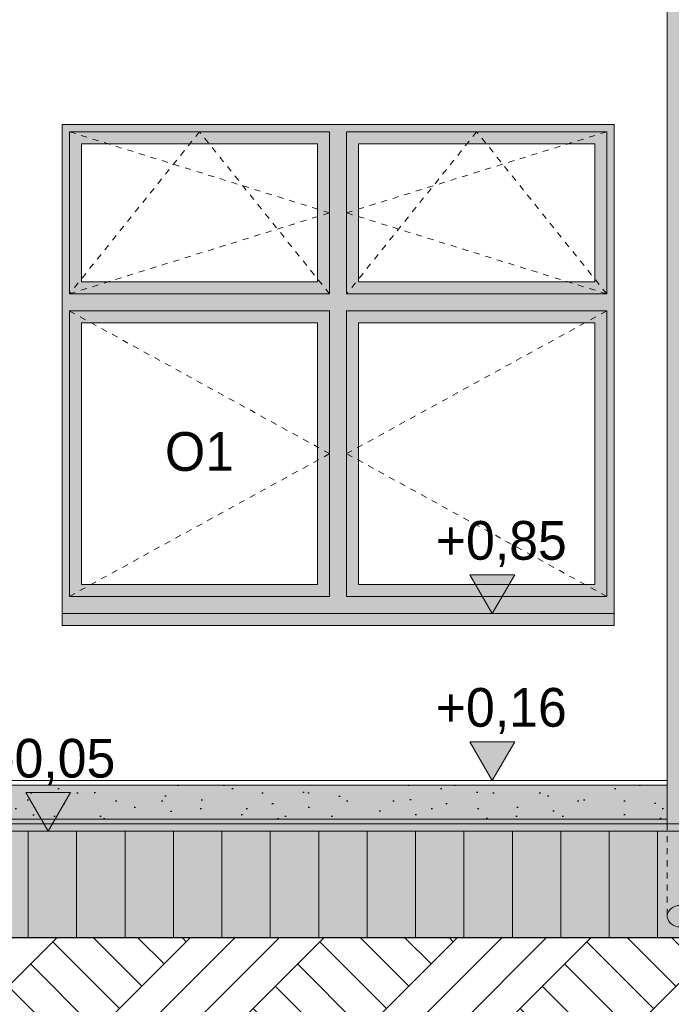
# Model space of a CAD drawing. Extents: x -366324 to -207045, y 68808 to 138616.
# Tile 78 of 170: x -294477 to -291785, y 78245 to 82313. Entities that reach past the tile are written whole.
import ezdxf

# ---------------------------------------------------------------- set-up
doc = ezdxf.new("R2010")
doc.units = 0
doc.header["$MEASUREMENT"] = 0
doc.linetypes.add('Hidden Line', pattern=[50, 25, -25])
for name, color, linetype, lineweight in [('Arch kolorystyka_Nr_Pióra__1', 7, 'Continuous', 25), ('Arch kolorystyka_Nr_Pióra__41', 7, 'Continuous', 15), ('Arch okna_Nr_Pióra__21', 7, 'Continuous', 9), ('Arch opisy okien_Nr_Pióra__21', 7, 'Continuous', 9), ('Arch rynny_Nr_Pióra__21', 7, 'Continuous', 9), ('Arch schody_Nr_Pióra__21', 7, 'Continuous', 9), ('Arch wymiary_Nr_Pióra__21', 7, 'Continuous', 9), ('Arch ściany zewnętrzne_Nr_Pióra__21', 7, 'Continuous', 9), ('INWENT TEREN_Nr_Pióra__1', 7, 'Continuous', 25)]:
    doc.layers.add(name, color=color, linetype=linetype, lineweight=lineweight)
for name, color, linetype, lineweight, true_color in [('Arch kolorystyka_Nr_Pióra__2', 7, 'Continuous', 13, 0x7f7f7f), ('Arch kolorystyka_Nr_Pióra__81', 7, 'Continuous', 9, 0x5d5d5d), ('Arch teren_Nr_Pióra__2', 7, 'Continuous', 13, 0x7f7f7f)]:
    doc.layers.add(name, color=color, linetype=linetype, lineweight=lineweight, true_color=true_color)
doc.layers.add('Arch wymiary', color=7, linetype='Continuous')
doc.styles.add('GENERATED_STYLE_1', font='txt')
doc.styles.add('GENERATED_STYLE_4', font='txt')

# ---------------------------------------------------------------- blocks, each defined once
blk = doc.blocks.new('Wymiary_77', base_point=(-292524.5, 79169.6))
at = {"layer": 'Arch wymiary_Nr_Pióra__21', "linetype": 'Continuous'}
blk.add_hatch(color=256, dxfattribs=at).paths.add_polyline_path([(-292524.5, 79169.6), (-292617.3, 79329.6), (-292431.7, 79329.6)], flags=0)
for p, q in [((-292524.5, 79169.6), (-292617.3, 79329.6)), ((-292617.3, 79329.6), (-292431.7, 79329.6)), ((-292431.7, 79329.6), (-292524.5, 79169.6)), ((-292524.5, 79169.6), (-292644.5, 79169.6)), ((-292524.5, 79169.6), (-292404.5, 79169.6))]:
    blk.add_line(p, q, dxfattribs=at)
at = {"layer": 'Arch wymiary_Nr_Pióra__21', "insert": (-292757.9, 79361.6), "char_height": 160, "attachment_point": 7, "style": 'GENERATED_STYLE_1'}
blk.add_mtext('{+0,16}', dxfattribs=at)
blk = doc.blocks.new('Wymiary_78', base_point=(-294359.1, 78959.6))
at = {"layer": 'Arch wymiary_Nr_Pióra__21', "linetype": 'Continuous'}
blk.add_hatch(color=256, dxfattribs=at).paths.add_polyline_path([(-294359.1, 78959.6), (-294451.9, 79119.6), (-294266.3, 79119.6)], flags=0)
for p, q in [((-294359.1, 78959.6), (-294451.9, 79119.6)), ((-294451.9, 79119.6), (-294266.3, 79119.6)), ((-294266.3, 79119.6), (-294359.1, 78959.6)), ((-294359.1, 78959.6), (-294479.1, 78959.6)), ((-294359.1, 78959.6), (-294239.1, 78959.6))]:
    blk.add_line(p, q, dxfattribs=at)
at = {"layer": 'Arch wymiary_Nr_Pióra__21', "insert": (-294569.2, 79151.6), "char_height": 160, "attachment_point": 7, "style": 'GENERATED_STYLE_1'}
blk.add_mtext('{-0,05}', dxfattribs=at)
blk = doc.blocks.new('Wymiary_82', base_point=(-292524.5, 79859.6))
at = {"layer": 'Arch wymiary_Nr_Pióra__21', "linetype": 'Continuous'}
blk.add_hatch(color=256, dxfattribs=at).paths.add_polyline_path([(-292524.5, 79859.6), (-292617.3, 80019.6), (-292431.7, 80019.6)], flags=0)
for p, q in [((-292524.5, 79859.6), (-292617.3, 80019.6)), ((-292617.3, 80019.6), (-292431.7, 80019.6)), ((-292431.7, 80019.6), (-292524.5, 79859.6)), ((-292524.5, 79859.6), (-292644.5, 79859.6)), ((-292524.5, 79859.6), (-292404.5, 79859.6))]:
    blk.add_line(p, q, dxfattribs=at)
at = {"layer": 'Arch wymiary_Nr_Pióra__21', "insert": (-292757.9, 80051.6), "char_height": 160, "attachment_point": 7, "style": 'GENERATED_STYLE_1'}
blk.add_mtext('{+0,85}', dxfattribs=at)

msp = doc.modelspace()

# ---------------------------------------------------------------- hatches: boundary and pattern name
at = {"layer": 'Arch kolorystyka_Nr_Pióra__1', "linetype": 'Continuous'}
h = msp.add_hatch(dxfattribs=at)
h.set_pattern_fill('Carpet', color=256, style=0, pattern_type=2)
h.set_pattern_definition([(45, (0, 300), (-95.459415, 95.459415), [0, -90, 0, -135]), (110, (300, 300), (126.858504, 46.17272), [0, -66, 0, -114])])
h.paths.add_polyline_path([(-291801.4, 79149.6), (-295021.4, 79149.6), (-295021.4, 79009.6), (-291801.4, 79009.6)], flags=0)
at = {"layer": 'Arch kolorystyka_Nr_Pióra__2', "linetype": 'Continuous'}
h = msp.add_hatch(color=256, dxfattribs=at)
h.paths.add_polyline_path([(-294301.4, 79859.6), (-292021.4, 79859.6), (-292021.4, 81879.6), (-294301.4, 81879.6)], flags=0)
h.paths.add_polyline_path([(-294221.4, 79979.6), (-293246.4, 79979.6), (-293246.4, 81059.6), (-294221.4, 81059.6)], flags=0)
h.paths.add_polyline_path([(-293076.4, 79979.6), (-292101.4, 79979.6), (-292101.4, 81059.6), (-293076.4, 81059.6)], flags=0)
h.paths.add_polyline_path([(-293076.4, 81229.6), (-292101.4, 81229.6), (-292101.4, 81799.6), (-293076.4, 81799.6)], flags=0)
h.paths.add_polyline_path([(-294221.4, 81229.6), (-293246.4, 81229.6), (-293246.4, 81799.6), (-294221.4, 81799.6)], flags=0)
at = {"layer": 'Arch kolorystyka_Nr_Pióra__41', "linetype": 'Continuous'}
for points in [[(-291691.4, 78989.6), (-291691.4, 86173.9, -0.545455), (-291801.4, 86173.9), (-291801.4, 78989.6)], [(-292021.4, 79859.6), (-294301.4, 79859.6), (-294301.4, 79809.6), (-292021.4, 79809.6)], [(-291691.4, 78608.8, -0.810981), (-291801.4, 78608.8, -0.810981)]]:
    msp.add_hatch(color=256, dxfattribs=at).paths.add_polyline_path(points, flags=0)
at = {"layer": 'Arch kolorystyka_Nr_Pióra__81', "linetype": 'Continuous', "lineweight": 0, "true_color": 0x454545}
msp.add_hatch(color=250, dxfattribs=at).paths.add_polyline_path([(-291801.4, 79149.6), (-295021.4, 79149.6), (-295021.4, 79009.6), (-291801.4, 79009.6)], flags=0)
at = {"layer": 'Arch kolorystyka_Nr_Pióra__81', "linetype": 'Continuous', "lineweight": 0, "true_color": 0x171717}
msp.add_hatch(color=250, dxfattribs=at).paths.add_polyline_path([(-297301.4, 78519.6), (-295801.4, 78519.6), (-295801.4, 78989.6), (-291801.4, 78989.6), (-291801.4, 79009.6), (-295021.4, 79009.6), (-295801.4, 79009.6), (-297301.4, 79009.6), (-297301.4, 78959.6)], flags=0)
at = {"layer": 'Arch kolorystyka_Nr_Pióra__81', "linetype": 'Continuous', "lineweight": 0, "true_color": 0x454545}
h = msp.add_hatch(color=250, dxfattribs=at)
h.paths.add_polyline_path([(-295801.4, 78519.6), (-291641.4, 78519.6), (-291641.4, 78989.6), (-291691.4, 78989.6), (-291801.4, 78989.6), (-295801.4, 78989.6)], flags=0)
h.paths.add_polyline_path([(-291801.4, 78608.8, -0.810981), (-291691.4, 78608.8, -0.810981)], flags=0)
at = {"layer": 'Arch teren_Nr_Pióra__2', "linetype": 'Continuous'}
h = msp.add_hatch(dxfattribs=at)
h.set_pattern_fill('Earth', color=256, style=0, pattern_type=2)
h.set_pattern_definition([(45, (0, 0), (-275.77163, 275.77163), []), (45, (-91.9, 91.9), (-551.5433, 551.5433), []), (45, (-183.85, 183.85), (-551.5433, 551.5433), []), (135, (-275.77, 275.77), (91.92388, 91.92388), [390, -390])])
h.paths.add_polyline_path([(-300481.4, 77719.6), (-291391.4, 77719.6), (-291391.4, 78519.6), (-300481.4, 78519.6)], flags=0)

# ---------------------------------------------------------------- linework, layer by layer
at = {"layer": 'Arch okna_Nr_Pióra__21', "linetype": 'Continuous'}
for p, q in [((-294271.4, 81849.6), (-293196.4, 81849.6)), ((-294271.4, 81849.6), (-294271.4, 81179.6)), ((-293196.4, 81849.6), (-293196.4, 81179.6)), ((-293126.4, 81849.6), (-293126.4, 81179.6)), ((-293126.4, 81849.6), (-292051.4, 81849.6)), ((-292051.4, 81849.6), (-292051.4, 81179.6)), ((-294221.4, 81799.6), (-293246.4, 81799.6)), ((-294221.4, 81799.6), (-294221.4, 81229.6)), ((-293246.4, 81799.6), (-293246.4, 81229.6)), ((-293076.4, 81799.6), (-292101.4, 81799.6)), ((-293076.4, 81799.6), (-293076.4, 81229.6)), ((-292101.4, 81799.6), (-292101.4, 81229.6)), ((-294221.4, 81229.6), (-293246.4, 81229.6)), ((-293076.4, 81229.6), (-292101.4, 81229.6)), ((-294271.4, 81179.6), (-293196.4, 81179.6)), ((-293126.4, 81179.6), (-292051.4, 81179.6)), ((-294271.4, 81109.6), (-293196.4, 81109.6)), ((-294271.4, 81109.6), (-294271.4, 79929.6)), ((-293196.4, 81109.6), (-293196.4, 79929.6)), ((-293126.4, 81109.6), (-293126.4, 79929.6)), ((-293126.4, 81109.6), (-292051.4, 81109.6)), ((-292051.4, 81109.6), (-292051.4, 79929.6)), ((-294221.4, 81059.6), (-293246.4, 81059.6)), ((-294221.4, 81059.6), (-294221.4, 79979.6)), ((-293246.4, 81059.6), (-293246.4, 79979.6)), ((-293076.4, 81059.6), (-292101.4, 81059.6)), ((-293076.4, 81059.6), (-293076.4, 79979.6)), ((-292101.4, 81059.6), (-292101.4, 79979.6)), ((-294221.4, 79979.6), (-293246.4, 79979.6)), ((-293076.4, 79979.6), (-292101.4, 79979.6)), ((-294271.4, 79929.6), (-293196.4, 79929.6)), ((-293126.4, 79929.6), (-292051.4, 79929.6))]:
    msp.add_line(p, q, dxfattribs=at)
at = {"layer": 'Arch okna_Nr_Pióra__21', "linetype": 'Hidden Line'}
for p, q in [((-293733.9, 81849.6), (-294271.4, 81179.6)), ((-293196.4, 81514.6), (-294271.4, 81849.6)), ((-293196.4, 81179.6), (-293733.9, 81849.6)), ((-292588.9, 81849.6), (-293126.4, 81179.6)), ((-293126.4, 81514.6), (-292051.4, 81849.6)), ((-292051.4, 81179.6), (-292588.9, 81849.6)), ((-294271.4, 81179.6), (-293196.4, 81514.6)), ((-292051.4, 81179.6), (-293126.4, 81514.6)), ((-293196.4, 80519.6), (-294271.4, 81109.6)), ((-293126.4, 80519.6), (-292051.4, 81109.6)), ((-294271.4, 79929.6), (-293196.4, 80519.6)), ((-292051.4, 79929.6), (-293126.4, 80519.6))]:
    msp.add_line(p, q, dxfattribs=at)
at = {"layer": 'Arch rynny_Nr_Pióra__21', "linetype": 'Continuous'}
msp.add_line((-291801.4, 86284.6), (-291801.4, 78989.6), dxfattribs=at)
at = {"layer": 'Arch rynny_Nr_Pióra__21', "linetype": 'Hidden Line'}
msp.add_line((-291801.4, 78989.6), (-291801.4, 78608.8), dxfattribs=at)
at = {"layer": 'Arch rynny_Nr_Pióra__21', "linetype": 'Continuous'}
msp.add_ellipse((-291746.4, 78608.8), major_axis=(55, 0), ratio=0.810981, dxfattribs=at)
at = {"layer": 'Arch schody_Nr_Pióra__21', "linetype": 'Continuous'}
for p, q in [((-295021.4, 79169.6), (-291801.4, 79169.6)), ((-295021.4, 79149.6), (-291801.4, 79149.6)), ((-291641.4, 78989.6), (-297301.4, 78989.6)), ((-291641.4, 78959.6), (-297366.4, 78959.6)), ((-294441.4, 78519.6), (-294441.4, 78959.6)), ((-294241.4, 78519.6), (-294241.4, 78959.6)), ((-294041.4, 78519.6), (-294041.4, 78959.6)), ((-293841.4, 78519.6), (-293841.4, 78959.6)), ((-293641.4, 78519.6), (-293641.4, 78959.6)), ((-293441.4, 78519.6), (-293441.4, 78959.6)), ((-293241.4, 78519.6), (-293241.4, 78959.6)), ((-293041.4, 78519.6), (-293041.4, 78959.6)), ((-292841.4, 78519.6), (-292841.4, 78959.6)), ((-292641.4, 78519.6), (-292641.4, 78959.6)), ((-292441.4, 78519.6), (-292441.4, 78959.6)), ((-292241.4, 78519.6), (-292241.4, 78959.6)), ((-292041.4, 78519.6), (-292041.4, 78959.6)), ((-291841.4, 78519.6), (-291841.4, 78959.6))]:
    msp.add_line(p, q, dxfattribs=at)
at = {"layer": 'Arch ściany zewnętrzne_Nr_Pióra__21', "linetype": 'Continuous'}
for p, q in [((-294301.4, 81879.6), (-292021.4, 81879.6)), ((-294301.4, 81879.6), (-294301.4, 79809.6)), ((-292021.4, 81879.6), (-292021.4, 79809.6)), ((-294301.4, 79859.6), (-292021.4, 79859.6)), ((-294301.4, 79809.6), (-292021.4, 79809.6)), ((-295021.4, 79009.6), (-291801.4, 79009.6))]:
    msp.add_line(p, q, dxfattribs=at)
at = {"layer": 'INWENT TEREN_Nr_Pióra__1', "linetype": 'Continuous'}
msp.add_line((-291391.4, 78519.6), (-315821.4, 78519.6), dxfattribs=at)

# ---------------------------------------------------------------- block references
at = {"layer": 'Arch wymiary', "linetype": 'Continuous'}
for name, p in [('Wymiary_82', (-292524.5, 79859.6)), ('Wymiary_77', (-292524.5, 79169.6)), ('Wymiary_78', (-294359.1, 78959.6))]:
    msp.add_blockref(name, p, dxfattribs=at)

# ---------------------------------------------------------------- texts
at = {"layer": 'Arch opisy okien_Nr_Pióra__21', "linetype": 'Continuous', "insert": (-293733.9, 80608.7), "char_height": 160, "attachment_point": 2, "style": 'GENERATED_STYLE_4'}
msp.add_mtext('{O1}', dxfattribs=at)

doc.saveas('drawing.dxf')
